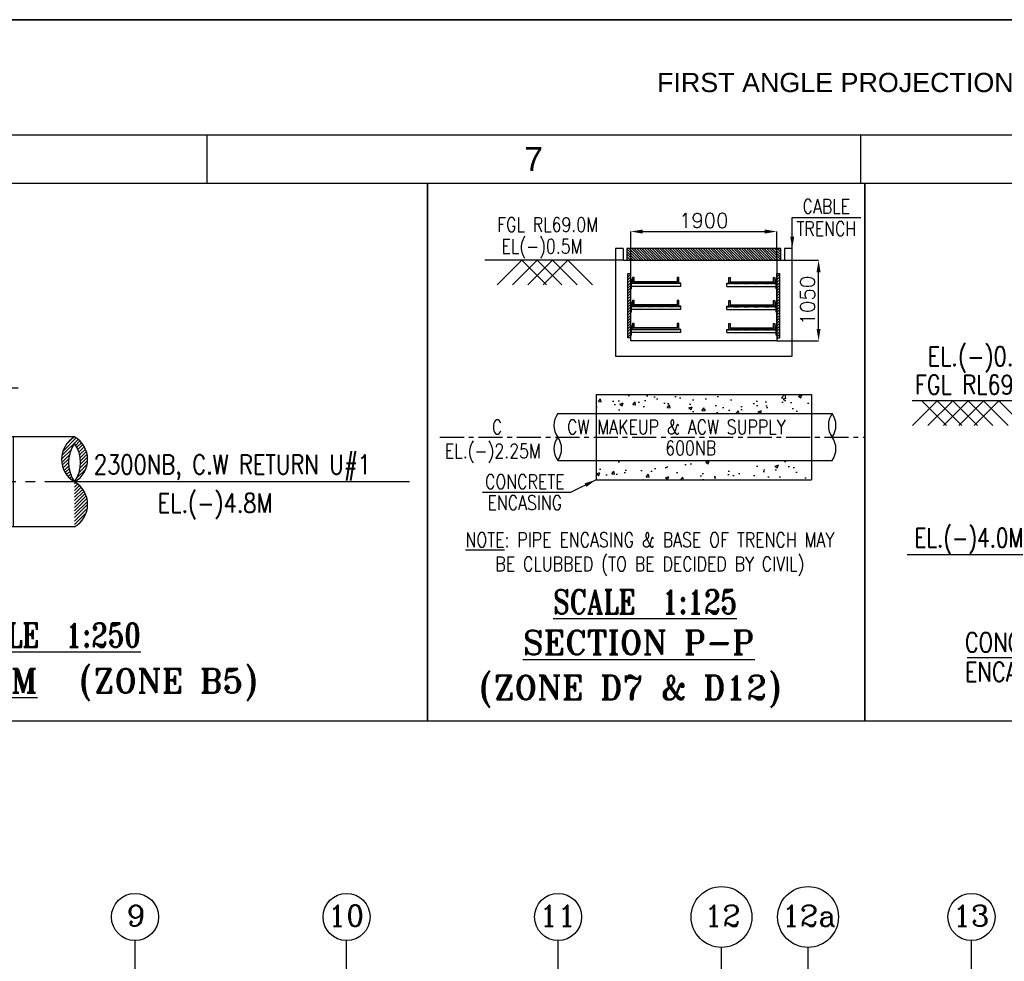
# Model space of a CAD drawing. Header units: inches. Extents: x -341304 to 31571016, y -692717 to 2132253.
# Tile 192 of 256: x 505709 to 556916, y -246213 to -197257. Entities that reach past the tile are written whole.
import ezdxf
from ezdxf.enums import TextEntityAlignment as Align

# ---------------------------------------------------------------- set-up
doc = ezdxf.new("R2010")
doc.units = ezdxf.units.IN
doc.header["$MEASUREMENT"] = 0
for name, pattern in [('CENTER', [2, 1.25, -0.25, 0.25, -0.25]), ('CENTER2', [1.125, 0.75, -0.125, 0.125, -0.125]), ('HIDDEN', [0.375, 0.25, -0.125])]:
    doc.linetypes.add(name, pattern=pattern)
for name, color, linetype in [('0-ACW PIPE', 6, 'Continuous'), ('0-CL', 8, 'CENTER'), ('0-CW RETURN', 1, 'Continuous'), ('CANAL', 4, 'Continuous'), ('ENCASING', 44, 'Continuous'), ('FENCE', 7, 'Continuous'), ('SECTION', 7, 'Continuous'), ('text', 3, 'Continuous'), ('trasle', 7, 'Continuous'), ('Y5CON', 2, 'Continuous')]:
    doc.layers.add(name, color=color, linetype=linetype)
doc.styles.add('ROMANC', font='ROMANC.SHX')
doc.styles.add('ROMANS', font='romans')
doc.styles.add('ROMANT', font='romant', dxfattribs={"height": 5})
doc.styles.get("Standard").update_dxf_attribs({"font": 'arial.ttf'})
doc.dimstyles.new('User-300', dxfattribs={"dimscale": 400, "dimtxt": 1.5, "dimasz": 1.25, "dimexe": 1, "dimexo": 1, "dimgap": 0.4, "dimtad": 1, "dimdec": 0, "dimlfac": 0.5, "dimzin": 0, "dimdsep": 46, "dimtxsty": 'ROMANS', "dimcen": 1, "dimclrd": 8, "dimclre": 8, "dimclrt": 3, "dimadec": 0, "dimazin": 0, "dimtfac": 1, "dimtdec": 0, "dimtix": 1, "dimtofl": 0, "dimtmove": 0, "dimatfit": 3, "dimfxl": 1, "dimtolj": 1, "dimtzin": 0, "dimarcsym": 0})
doc.dimstyles.new('User600', dxfattribs={"dimscale": 500, "dimtxt": 1.5, "dimasz": 1.25, "dimexe": 1, "dimexo": 1, "dimgap": 0.4, "dimtad": 1, "dimdec": 0, "dimzin": 0, "dimdsep": 46, "dimtxsty": 'ROMANS', "dimcen": 1, "dimclrd": 8, "dimclre": 8, "dimclrt": 3, "dimadec": 0, "dimazin": 0, "dimtfac": 1, "dimtdec": 0, "dimtix": 1, "dimtofl": 0, "dimtmove": 0, "dimatfit": 3, "dimfxl": 1, "dimtolj": 1, "dimtzin": 0, "dimarcsym": 0})

# ---------------------------------------------------------------- blocks, each defined once
blk = doc.blocks.new('B-B')
at = {"layer": 'text', "color": 1, "insert": (-2366294, 166532, -7709), "char_height": 1250, "width": 34928.86, "attachment_point": 1, "style": 'ROMANT'}
blk.add_mtext('\\pi297.76;{\\W0.8;(TYPICAL FOR CW INLET & OUTLET PIPES  \\P\\pi11560;OF ALL UNITS)}', dxfattribs=at)
blk = doc.blocks.new('*D500')
at = {"color": 8, "lineweight": -2, "transparency": 16777216}
for p, q in [((-1964889, 176083), (-1967605, 177651)), ((-1962185, 174233), (-1968521, 174233))]:
    blk.add_line(p, q, dxfattribs=at)
blk.add_arc((-1961685, 174233), 6336, 155.6544, 174.3456, dxfattribs=at)
at = {"color": 8, "transparency": 16777216}
for points in [[(-1967550, 176892), (-1967364, 176797), (-1967172, 177401)], [(-1967886, 174852), (-1968094, 174862), (-1968021, 174233)]]:
    blk.add_solid(points, dxfattribs=at)
at = {"layer": 'Defpoints', "color": 0, "transparency": 16777216}
for p in [(-1967638, 176400), (-1964456, 175833), (-1961685, 174233), (-1961685, 174233), (-1956609, 174233)]:
    blk.add_point(p, dxfattribs=at)
at = {"color": 3, "transparency": 16777216, "insert": (-1968360, 176021), "char_height": 750, "attachment_point": 5, "rotation": 75, "style": 'ROMANS'}
blk.add_mtext('\\A1;30°', dxfattribs=at)
blk = doc.blocks.new('*D501')
at = {"layer": '0-CL', "color": 8, "lineweight": -2, "transparency": 16777216}
for p, q in [((-1965056, 179116), (-1965656, 179116)), ((-1964456, 175833), (-1964456, 179116)), ((-1961685, 174233), (-1961685, 179116)), ((-1961085, 179116), (-1960485, 179116))]:
    blk.add_line(p, q, dxfattribs=at)
at = {"layer": '0-CL', "color": 8, "transparency": 16777216}
for points in [[(-1965056, 179216), (-1965056, 179016), (-1964456, 179116)], [(-1961085, 179216), (-1961085, 179016), (-1961685, 179116)]]:
    blk.add_solid(points, dxfattribs=at)
at = {"layer": 'Defpoints', "color": 0, "transparency": 16777216}
for p in [(-1961685, 179116), (-1964456, 175833), (-1961685, 174233)]:
    blk.add_point(p, dxfattribs=at)
at = {"layer": '0-CL', "color": 3, "transparency": 16777216, "insert": (-1963071, 179776), "char_height": 1000, "attachment_point": 5, "style": 'ROMANS'}
blk.add_mtext('\\A1;1386', dxfattribs=at)
blk = doc.blocks.new('*D502')
at = {"color": 8, "lineweight": -2, "transparency": 16777216}
for p, q in [((-1787849, 185760), (-1787849, 187247)), ((-1787224, 187247), (-1780874, 187247)), ((-1780249, 185760), (-1780249, 187247))]:
    blk.add_line(p, q, dxfattribs=at)
at = {"color": 8, "transparency": 16777216}
for points in [[(-1787224, 187351), (-1787224, 187143), (-1787849, 187247)], [(-1780874, 187351), (-1780874, 187143), (-1780249, 187247)]]:
    blk.add_solid(points, dxfattribs=at)
at = {"layer": 'Defpoints', "color": 0, "transparency": 16777216}
for p in [(-1780249, 187247), (-1787849, 185760), (-1780249, 185760)]:
    blk.add_point(p, dxfattribs=at)
at = {"color": 3, "transparency": 16777216, "insert": (-1784049, 187822), "char_height": 750, "attachment_point": 5, "style": 'ROMANS'}
blk.add_mtext('\\A1;1900', dxfattribs=at)
blk = doc.blocks.new('*D503')
at = {"color": 8, "lineweight": -2, "transparency": 16777216}
for p, q in [((-1779849, 185760), (-1778078, 185760)), ((-1778078, 182185), (-1778078, 185135)), ((-1780249, 181560), (-1778078, 181560))]:
    blk.add_line(p, q, dxfattribs=at)
at = {"color": 8, "transparency": 16777216}
for points in [[(-1778183, 185135), (-1777974, 185135), (-1778078, 185760)], [(-1778183, 182185), (-1777974, 182185), (-1778078, 181560)]]:
    blk.add_solid(points, dxfattribs=at)
at = {"layer": 'Defpoints', "color": 0, "transparency": 16777216}
for p in [(-1779849, 185760), (-1778078, 185760), (-1780249, 181560)]:
    blk.add_point(p, dxfattribs=at)
at = {"color": 3, "transparency": 16777216, "insert": (-1778653, 183660), "char_height": 750, "attachment_point": 5, "rotation": 90, "style": 'ROMANS'}
blk.add_mtext('\\A1;1050', dxfattribs=at)
blk = doc.blocks.new('PIPECUT')
for centre, start, end in [((-250, -346), 54.1653, 125.8347), ((-250, 346), 234.1653, 305.8347), ((250, -346), 54.1653, 125.8347)]:
    blk.add_arc(centre, 427, start, end)
blk = doc.blocks.new('FORMAT-A0')
for p, q in [((419.97, 829.01), (419.97, 824.01)), ((487.97, 829.01), (487.97, 824.01)), ((108.97, 824.01), (1091.97, 824.01))]:
    blk.add_line(p, q)
for points in [[(1188.97, 841.01), (-0.03, 841.01), (-0.03, 0.01), (1188.97, 0.01)], [(1176.97, 829.01), (11.97, 829.01), (11.97, 12.01), (1176.97, 12.01)]]:
    blk.add_lwpolyline(points, close=True)
blk.add_text('FIRST ANGLE PROJECTION', height=2).set_placement((466.81, 833.48))
blk.add_text('7', height=2.5).set_placement((453.97, 826.51), align=Align.MIDDLE)
blk = doc.blocks.new('I-I')
at = {"layer": '0-CW RETURN', "linetype": 'Continuous'}
h = blk.add_hatch(dxfattribs=at)
h.set_pattern_fill('ANSI31', color=1, scale=1000)
h.set_pattern_definition([(45, (-81652.02, 47935.4), (-88.388348, 88.388348), [])])
edge = h.paths.add_edge_path()
edge.add_arc((-1969606.6, 177000.4), 1347.3, 119.94114, 240.05886)
edge.add_arc((-1969606.6, 174665.4), 1347.3, 119.94114, 240.05886)
edge.add_arc((-1970951.5, 174665.4), 1347.3, 299.94114, 420.05886)
edge.add_arc((-1968799.8, 174832.2), 1786, 145.92214, 214.07786)
edge.add_arc((-1971714.4, 174832.2), 1749.8, 325.11637, 394.88363)
h = blk.add_hatch(dxfattribs=at)
h.set_pattern_fill('ANSI31', color=1, scale=1000)
h.set_pattern_definition([(45, (-84037.43, 48335.4), (-88.388348, 88.388348), [])])
edge = h.paths.add_edge_path()
edge.add_arc((-1958227, 173065.4), 1347.3, 299.94114, 420.05886)
edge.add_arc((-1958227, 175400.4), 1347.3, 299.94114, 420.05886)
edge.add_arc((-1956882.1, 175400.4), 1347.3, 119.94114, 240.05886)
edge.add_arc((-1959033.8, 175233.6), 1786, 325.92214, 394.07786)
edge.add_arc((-1956119.2, 175233.6), 1749.8, 145.11637, 214.88363)
at = {"color": 8}
for p, q in [((-1977395.5, 183632.9), (-1978747, 182281.3)), ((-1976595.5, 183632.9), (-1977879.3, 182349)), ((-1977395.5, 183632.9), (-1976111.6, 182349)), ((-1975795.5, 183632.9), (-1977079.3, 182349)), ((-1976595.5, 183632.9), (-1975311.6, 182349)), ((-1974995.5, 183632.9), (-1976279.3, 182349)), ((-1975795.5, 183632.9), (-1974511.6, 182349)), ((-1974995.5, 183632.9), (-1973711.6, 182349))]:
    blk.add_line(p, q, dxfattribs=at)
at = {"color": 2}
for p, q in [((-1971175.8, 175832.9), (-1978577, 175832.9)), ((-1940131.2, 174232.9), (-1956608.7, 174232.9))]:
    blk.add_line(p, q, dxfattribs=at)
blk.add_lwpolyline([(-1980082.6, 189763.5), (-1939207.9, 189763.5), (-1939207.9, 161787.5), (-1980082.6, 161787.5)], close=True)
at = {"layer": '0-CL', "linetype": 'ByBlock', "lineweight": -3, "ltscale": 2000}
blk.add_line((-1969725.2, 183632.9), (-1978475.1, 183632.9), dxfattribs=at)
at = {"layer": '0-CL', "lineweight": -3, "ltscale": 2000}
for p, q in [((-1965613, 175832.9), (-1971175.8, 175832.9)), ((-1964456.2, 175832.9), (-1965394.7, 175832.9)), ((-1964456.2, 175832.9), (-1961684.9, 174232.9)), ((-1956608.7, 174232.9), (-1961684.9, 174232.9))]:
    blk.add_line(p, q, dxfattribs=at)
at = {"layer": '0-CW RETURN', "color": 1, "linetype": 'Continuous'}
for p, q in [((-1970279.1, 178167.9), (-1965394.7, 178167.9)), ((-1965394.7, 178167.9), (-1964626.1, 178167.9)), ((-1965394.7, 173497.9), (-1965394.7, 178167.9)), ((-1964626.1, 178167.9), (-1965241, 173497.9)), ((-1963141.5, 177770.1), (-1964944, 173418.3)), ((-1963141.5, 177770.1), (-1964626.1, 178167.9)), ((-1962475.9, 177385.8), (-1963141.5, 177770.1)), ((-1964810.9, 173341.5), (-1962475.9, 177385.8)), ((-1962475.9, 177385.8), (-1961330.1, 176724.3)), ((-1961330.1, 176724.3), (-1963665.1, 172679.9)), ((-1961330.1, 176724.3), (-1961197, 176647.4)), ((-1962999.6, 172295.7), (-1961197, 176647.4)), ((-1961514.9, 171897.9), (-1960900.1, 176567.9)), ((-1961197, 176647.4), (-1960900.1, 176567.9)), ((-1960746.4, 176567.9), (-1960900.1, 176567.9)), ((-1960746.4, 176567.9), (-1960746.4, 171897.9)), ((-1957554.5, 176567.9), (-1960746.4, 176567.9)), ((-1970279.1, 173497.9), (-1965394.7, 173497.9)), ((-1965394.7, 173497.9), (-1965241, 173497.9)), ((-1964944, 173418.3), (-1965241, 173497.9)), ((-1964810.9, 173341.5), (-1964944, 173418.3)), ((-1963665.1, 172679.9), (-1964810.9, 173341.5)), ((-1963665.1, 172679.9), (-1962999.6, 172295.7)), ((-1962999.6, 172295.7), (-1961514.9, 171897.9)), ((-1960746.4, 171897.9), (-1961514.9, 171897.9)), ((-1957554.5, 171897.9), (-1960746.4, 171897.9))]:
    blk.add_line(p, q, dxfattribs=at)
for points in [[(-1970279.1, 178167.9, 0.5780353), (-1970279.1, 175832.9, 0.5780353), (-1970279.1, 173497.9, 0.5780353), (-1970279.1, 175832.9, 0.3064738), (-1970279.1, 173831.4, 0.3141826), (-1970279.1, 175832.9, 0.3141826)], [(-1957554.5, 171897.9, 0.5780353), (-1957554.5, 174232.9, 0.5780353), (-1957554.5, 176567.9, 0.5780353), (-1957554.5, 174232.9, 0.3064738), (-1957554.5, 176234.3, 0.3141826), (-1957554.5, 174232.9, 0.3141826)]]:
    blk.add_lwpolyline(points, format="xyb", dxfattribs=at)
at = {"layer": 'text', "style": 'ROMANS', "width": 0.8}
for s, p in [('FGL. RL.69.4M', (-1978400.1, 185601)), ('EL.(-)0.1M', (-1977571.8, 184049.4)), ('EL.(-)4.0M', (-1978689.9, 176335.5)), ('2300NB, C.W RETURN U#1', (-1956547.5, 174639.4)), ('EL.(-)4.8M', (-1953236.1, 172634.9))]:
    blk.add_text(s, height=1000, dxfattribs=at).set_placement(p)
at = {"layer": 'text', "color": 1, "style": 'ROMANT', "width": 0.8}
blk.add_text('%%USCALE  1:250', height=1250, dxfattribs=at).set_placement((-1963674.4, 165640.7, -7709.5))
at = {"layer": 'text', "color": 1, "lineweight": 25, "style": 'ROMANT'}
for s, p in [('%%USECTION M-M', (-1971965.6, 163264.5, -9636.9)), ('(ZONE B5)', (-1957309.6, 163264.5, -9636.9))]:
    blk.add_text(s, height=1250, dxfattribs=at).set_placement(p)
dim = blk.add_angular_dim_2l(base=(-1967638.4, 176399.8), line1=((-1956608.7, 174232.9), (-1961684.9, 174232.9)), line2=((-1964456.2, 175832.9), (-1961684.9, 174232.9)), dimstyle='User600')
dim.commit()
dim.dimension.update_dxf_attribs({"geometry": '*D500', "text_midpoint": (-1968360, 176021.5)})
at = {"layer": '0-CL'}
dim = blk.add_linear_dim(base=(-1961684.9, 179116), p1=(-1964456.2, 175832.9), p2=(-1961684.9, 174232.9), dimstyle='User-300', override={"dimtxt": 2.5, "dimasz": 1.5, "dimexe": 0, "dimexo": 0, "dimtad": 3}, dxfattribs=at)
dim.commit()
dim.dimension.update_dxf_attribs({"geometry": '*D501', "text_midpoint": (-1963070.5, 179776)})
blk = doc.blocks.new('M-M')
at = {"layer": 'ENCASING', "lineweight": -3}
h = blk.add_hatch(dxfattribs=at)
h.set_pattern_fill('AR-CONC', color=256, scale=250)
h.set_pattern_definition([(50, (-1590798.4, 150251.8), (1793.15, -156.88), [187.5, -2062.5]), (355, (-1590798.4, 150251.8), (-346.878, 1880.48), [150, -1650]), (100.4514, (-1590649, 150238.7), (1446.272, 1723.6), [159.35, -1752.855]), (46.1842, (-1590798.4, 150751.8), (2668.103, -413.798), [281.25, -3093.75]), (96.6356, (-1590576, 150717.3), (2336.655, 2435.297), [239.026, -2629.284]), (351.1842, (-1590798.4, 150751.8), (2336.655, 2435.297), [225, -2475]), (21, (-1590548.4, 150626.8), (1492.268, -1006.547), [187.5, -2062.5]), (326, (-1590548.4, 150626.8), (608.288, 1812.875), [150, -1650]), (71.4514, (-1590424, 150542.9), (2100.556, 806.328), [159.35, -1752.855]), (37.5, (-1590798.44, 150251.8), (30.3996, 832.2346), [0, -1630, 0, -1675, 0, -1656.25]), (7.5, (-1590798.4, 150251.8), (657.674, 986.0293), [0, -955, 0, -1592.5, 0, -631.25]), (327.5, (-1591355.94, 150251.8), (1334.556, -56.3872), [0, -625, 0, -1950, 0, -2587.5]), (317.5, (-1591605.9, 150251.8), (1457.9654, 250.2625), [0, -812.5, 0, -1295, 0, -1837.5])])
h.paths.add_polyline_path([(-1778448.5, 178780.1), (-1789648.5, 178780.1), (-1789648.5, 177780.1), (-1778448.5, 177780.1)])
h.paths.add_polyline_path([(-1778448.5, 175340.1), (-1789648.5, 175340.1), (-1789648.5, 174340.1), (-1778448.5, 174340.1)])
at = {"layer": 'SECTION'}
h = blk.add_hatch(dxfattribs=at)
h.set_pattern_fill('ANSI31', color=256, scale=800, style=0)
h.set_pattern_definition([(45, (-2423604.77, 134282.21), (-70.710678, 70.710678), [])])
h.paths.add_polyline_path([(-1787848.5, 185060.1), (-1788002.5, 185060.1), (-1788002.5, 181731), (-1787848.5, 181733.3)])
for points in [[(-1785348.5, 184860.1), (-1785428.5, 184860.1), (-1785428.5, 184640.1), (-1787668.5, 184640.1), (-1787668.5, 184860.1), (-1787748.5, 184860.1), (-1787748.5, 184560.1), (-1785348.5, 184560.1)], [(-1782748.5, 184860.1), (-1782668.5, 184860.1), (-1782668.5, 184640.1), (-1780428.5, 184640.1), (-1780428.5, 184860.1), (-1780348.5, 184860.1), (-1780348.5, 184560.1), (-1782748.5, 184560.1)], [(-1785348.5, 183660.1), (-1785428.5, 183660.1), (-1785428.5, 183440.1), (-1787668.5, 183440.1), (-1787668.5, 183660.1), (-1787748.5, 183660.1), (-1787748.5, 183360.1), (-1785348.5, 183360.1)], [(-1782748.5, 183660.1), (-1782668.5, 183660.1), (-1782668.5, 183440.1), (-1780428.5, 183440.1), (-1780428.5, 183660.1), (-1780348.5, 183660.1), (-1780348.5, 183360.1), (-1782748.5, 183360.1)], [(-1785348.5, 182460.1), (-1785428.5, 182460.1), (-1785428.5, 182240.1), (-1787668.5, 182240.1), (-1787668.5, 182460.1), (-1787748.5, 182460.1), (-1787748.5, 182160.1), (-1785348.5, 182160.1)], [(-1782748.5, 182460.1), (-1782668.5, 182460.1), (-1782668.5, 182240.1), (-1780428.5, 182240.1), (-1780428.5, 182460.1), (-1780348.5, 182460.1), (-1780348.5, 182160.1), (-1782748.5, 182160.1)]]:
    blk.add_hatch(color=256, dxfattribs=at).paths.add_polyline_path(points)
h = blk.add_hatch(dxfattribs=at)
h.set_pattern_fill('ANSI31', color=256, scale=800, style=0)
h.set_pattern_definition([(45, (-2415850.77, 134282.21), (-70.710678, 70.710678), [])])
h.paths.add_polyline_path([(-1780094.5, 185060.1), (-1780248.5, 185060.1), (-1780248.5, 181731), (-1780094.5, 181733.3)])
at = {"layer": 'trasle'}
h = blk.add_hatch(dxfattribs=at)
h.set_pattern_fill('ANSI31', color=1, scale=750, angle=90, style=0)
h.set_pattern_definition([(135, (-2541223.14, 136149.55), (-66.291261, -66.291261), [])])
h.paths.add_polyline_path([(-1780048.4, 185760.1), (-1780048.4, 186359.7), (-1788048.5, 186359.7), (-1788048.5, 185760.1)])
at = {"color": 8}
for p, q in [((-1788248.5, 185760.1), (-1795433.5, 185760.1)), ((-1793513.1, 185760.1), (-1794796.9, 184476.2)), ((-1792713.1, 185760.1), (-1793996.9, 184476.2)), ((-1793513.1, 185760.1), (-1792229.2, 184476.2)), ((-1791913.1, 185760.1), (-1793196.9, 184476.2)), ((-1792713.1, 185760.1), (-1791429.2, 184476.2)), ((-1791113.1, 185760.1), (-1792396.9, 184476.2)), ((-1791913.1, 185760.1), (-1790629.2, 184476.2)), ((-1791113.1, 185760.1), (-1789829.2, 184476.2))]:
    blk.add_line(p, q, dxfattribs=at)
at = {"color": 7, "ltscale": 100}
for p, q in [((-1787848.5, 181723.9), (-1788002.5, 181723.9)), ((-1780248.5, 181723.9), (-1780094.5, 181723.9))]:
    blk.add_line(p, q, dxfattribs=at)
blk.add_lwpolyline([(-1798423, 189763.5), (-1775678.9, 189763.5), (-1775678.9, 161787.5), (-1798423, 161787.5)], close=True)
at = {"layer": '0-ACW PIPE', "lineweight": -3}
for p, q in [((-1791641.3, 177780.1), (-1777373.2, 177780.1)), ((-1791641.3, 175340.1), (-1777373.2, 175340.1))]:
    blk.add_line(p, q, dxfattribs=at)
at = {"layer": '0-CL', "lineweight": -3, "ltscale": 1000}
blk.add_line((-1797768.1, 176560.1), (-1775678.9, 176560.1), dxfattribs=at)
at = {"layer": 'ENCASING', "lineweight": -3}
for p, q in [((-1789648.5, 178780.1), (-1778448.5, 178780.1)), ((-1789648.5, 178780.1), (-1789648.5, 174340.1)), ((-1778448.5, 178780.1), (-1778448.5, 174340.1)), ((-1789648.5, 174340.1), (-1778448.5, 174340.1))]:
    blk.add_line(p, q, dxfattribs=at)
at = {"layer": 'FENCE'}
for p, q in [((-1788648.5, 186359.7), (-1788648.5, 180760.1)), ((-1779448.5, 180760.1), (-1779448.5, 186359.7)), ((-1787848.5, 181560.1), (-1787848.5, 185760.1)), ((-1787848.5, 185760.1), (-1787248.5, 185760.1)), ((-1780248.5, 185760.1), (-1780248.5, 181560.1)), ((-1788002.5, 181723.9), (-1788002.5, 185060.1)), ((-1788002.5, 185060.1), (-1787848.5, 185060.1)), ((-1787848.5, 181818.2), (-1787848.5, 185060.1)), ((-1780248.5, 181818.2), (-1780248.5, 185060.1)), ((-1780248.5, 185060.1), (-1780094.5, 185060.1)), ((-1780094.5, 181723.9), (-1780094.5, 185060.1)), ((-1787808.5, 184768.1), (-1787848.5, 184768.1)), ((-1787808.5, 184260.1), (-1787808.5, 184768.1)), ((-1785248.5, 184560.1), (-1787808.5, 184560.1)), ((-1785248.5, 184396.1), (-1787808.5, 184396.1)), ((-1785248.5, 184396.1), (-1785248.5, 184560.1)), ((-1782848.5, 184560.1), (-1780288.5, 184560.1)), ((-1782848.5, 184396.1), (-1782848.5, 184560.1)), ((-1782848.5, 184396.1), (-1780288.5, 184396.1)), ((-1780288.5, 184768.1), (-1780248.5, 184768.1)), ((-1780288.5, 184260.1), (-1780288.5, 184768.1)), ((-1787808.5, 184260.1), (-1787848.5, 184260.1)), ((-1780288.5, 184260.1), (-1780248.5, 184260.1)), ((-1787808.5, 183568.1), (-1787848.5, 183568.1)), ((-1787808.5, 183060.1), (-1787808.5, 183568.1)), ((-1785248.5, 183360.1), (-1787808.5, 183360.1)), ((-1785248.5, 183196.1), (-1785248.5, 183360.1)), ((-1782848.5, 183360.1), (-1780288.5, 183360.1)), ((-1782848.5, 183196.1), (-1782848.5, 183360.1)), ((-1780288.5, 183568.1), (-1780248.5, 183568.1)), ((-1780288.5, 183060.1), (-1780288.5, 183568.1)), ((-1787808.5, 183060.1), (-1787848.5, 183060.1)), ((-1785248.5, 183196.1), (-1787808.5, 183196.1)), ((-1782848.5, 183196.1), (-1780288.5, 183196.1)), ((-1780288.5, 183060.1), (-1780248.5, 183060.1)), ((-1787808.5, 182368.1), (-1787848.5, 182368.1)), ((-1787808.5, 181860.1), (-1787808.5, 182368.1)), ((-1780288.5, 182368.1), (-1780248.5, 182368.1)), ((-1780288.5, 181860.1), (-1780288.5, 182368.1)), ((-1787808.5, 181860.1), (-1787848.5, 181860.1)), ((-1785248.5, 182160.1), (-1787808.5, 182160.1)), ((-1785248.5, 181996.1), (-1787808.5, 181996.1)), ((-1785248.5, 181996.1), (-1785248.5, 182160.1)), ((-1782848.5, 182160.1), (-1780288.5, 182160.1)), ((-1782848.5, 181996.1), (-1782848.5, 182160.1)), ((-1782848.5, 181996.1), (-1780288.5, 181996.1)), ((-1780288.5, 181860.1), (-1780248.5, 181860.1)), ((-1780248.5, 181560.1), (-1787848.5, 181560.1)), ((-1788648.5, 180760.1), (-1779448.5, 180760.1))]:
    blk.add_line(p, q, dxfattribs=at)
at = {"layer": 'FENCE', "color": 1}
for p, q in [((-1788248.5, 186359.7), (-1788648.5, 186359.7)), ((-1788248.5, 186359.7), (-1788248.5, 185760.1)), ((-1779448.5, 186359.7), (-1779848.5, 186359.7)), ((-1779848.5, 186359.7), (-1779848.5, 185760.1)), ((-1788248.5, 185760.1), (-1788048.5, 185760.1)), ((-1787848.5, 185760.1), (-1787248.5, 185760.1)), ((-1780048.4, 185760.1), (-1779848.5, 185760.1))]:
    blk.add_line(p, q, dxfattribs=at)
at = {"layer": 'FENCE', "linetype": 'HIDDEN', "ltscale": 0.1}
for p, q in [((-1785248.5, 184540.1), (-1787808.5, 184540.1)), ((-1782848.5, 184540.1), (-1780288.5, 184540.1)), ((-1785248.5, 183340.1), (-1787808.5, 183340.1)), ((-1782848.5, 183340.1), (-1780288.5, 183340.1)), ((-1785248.5, 182140.1), (-1787808.5, 182140.1)), ((-1782848.5, 182140.1), (-1780288.5, 182140.1))]:
    blk.add_line(p, q, dxfattribs=at)
at = {"layer": 'FENCE', "color": 1}
blk.add_lwpolyline([(-1788048.5, 186359.7), (-1788048.5, 185760.1), (-1780048.4, 185760.1), (-1780048.4, 186359.7)], close=True, dxfattribs=at)
at = {"layer": 'FENCE'}
for points in [[(-1785428.5, 184860.1), (-1785428.5, 184640.1), (-1787668.5, 184640.1), (-1787668.5, 184860.1), (-1787748.5, 184860.1), (-1787748.5, 184560.1), (-1785348.5, 184560.1), (-1785348.5, 184860.1)], [(-1782668.5, 184860.1), (-1782668.5, 184640.1), (-1780428.5, 184640.1), (-1780428.5, 184860.1), (-1780348.5, 184860.1), (-1780348.5, 184560.1), (-1782748.5, 184560.1), (-1782748.5, 184860.1)], [(-1785428.5, 183660.1), (-1785428.5, 183440.1), (-1787668.5, 183440.1), (-1787668.5, 183660.1), (-1787748.5, 183660.1), (-1787748.5, 183360.1), (-1785348.5, 183360.1), (-1785348.5, 183660.1)], [(-1782668.5, 183660.1), (-1782668.5, 183440.1), (-1780428.5, 183440.1), (-1780428.5, 183660.1), (-1780348.5, 183660.1), (-1780348.5, 183360.1), (-1782748.5, 183360.1), (-1782748.5, 183660.1)], [(-1785428.5, 182460.1), (-1785428.5, 182240.1), (-1787668.5, 182240.1), (-1787668.5, 182460.1), (-1787748.5, 182460.1), (-1787748.5, 182160.1), (-1785348.5, 182160.1), (-1785348.5, 182460.1)], [(-1782668.5, 182460.1), (-1782668.5, 182240.1), (-1780428.5, 182240.1), (-1780428.5, 182460.1), (-1780348.5, 182460.1), (-1780348.5, 182160.1), (-1782748.5, 182160.1), (-1782748.5, 182460.1)]]:
    blk.add_lwpolyline(points, close=True, dxfattribs=at)
at = {"layer": 'Y5CON', "color": 1}
blk.add_line((-1787420.6, 185760.1), (-1786887.9, 185760.1), dxfattribs=at)
at = {"layer": '0-ACW PIPE', "lineweight": -3, "xscale": 2.440000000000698, "yscale": 2.440000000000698, "zscale": 2.440000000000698}
for p, rotation in [((-1791641.3, 176560.1), 90), ((-1777373.2, 176560.1), 270)]:
    blk.add_blockref('PIPECUT', p, dxfattribs=dict(at, rotation=rotation))
at = {"layer": 'text', "style": 'ROMANS', "width": 0.8}
for s, p in [('CABLE', (-1777676.1, 188556)), ('FGL RL69.0M', (-1792171.6, 187609.3)), ('TRENCH', (-1777676.1, 187395.1)), ('EL(-)0.5M', (-1792464.3, 186427.4)), ('CONCRETE', (-1793356.3, 174236.8)), ('ENCASING', (-1793356.3, 173146.3))]:
    blk.add_text(s, height=750, dxfattribs=at).set_placement(p, align=Align.MIDDLE)
for s, p in [('CW MAKEUP & ACW SUPPLY', (-1791156.8, 176715.6)), ('600NB', (-1786054.4, 175615.9))]:
    blk.add_text(s, height=750, dxfattribs=at).set_placement(p)
at = {"layer": 'text', "color": 1, "style": 'ROMANT', "width": 0.8}
blk.add_text('%%USCALE  1:125', height=1250, dxfattribs=at).set_placement((-1791880, 167375.1, -7709.5))
at = {"layer": 'text', "color": 1, "lineweight": 25, "style": 'ROMANT'}
for s, p in [('%%USECTION P-P', (-1793452.8, 165253.5, -9636.9)), ('(ZONE D7 & D12)', (-1795714.9, 162915.2, -9636.9))]:
    blk.add_text(s, height=1250, dxfattribs=at).set_placement(p)
at = {"layer": 'text', "char_height": 750, "style": 'ROMANS'}
for s, insert, width, attachment_point in [('\\pi2270.9;{\\W0.8;C \\P\\pi-171.96;EL.(-)2.25M}', (-1797339.3, 177465.6), 4970.371, 1), ('{\\W0.8;\\LNOTE\\l: PIPE ENCASING & BASE OF TRENCH MAY BE CLUBBED (TO BE DECIDED BY CIVIL)}', (-1786853.7, 171592.9), 20916.734, 2)]:
    blk.add_mtext(s, dxfattribs=dict(at, insert=insert, width=width, attachment_point=attachment_point))
dim = blk.add_linear_dim(base=(-1780248.5, 187246.8), p1=(-1787848.5, 185760.1), p2=(-1780248.5, 185760.1), dimstyle='User600', override={"dimexe": 0, "dimexo": 0, "dimlfac": 0.25})
dim.commit()
dim.dimension.update_dxf_attribs({"geometry": '*D502', "text_midpoint": (-1784048.5, 187821.8)})
dim = blk.add_linear_dim(base=(-1778078.4, 185760.1), p1=(-1780248.5, 181560.1), p2=(-1779848.5, 185760.1), angle=90, dimstyle='User600', override={"dimexe": 0, "dimexo": 0, "dimlfac": 0.25})
dim.commit()
dim.dimension.update_dxf_attribs({"geometry": '*D503', "text_midpoint": (-1778653.4, 183660.1)})
at = {"color": 8}
for points in [[(-1779448.5, 186359.7), (-1779448.5, 187972.5), (-1775887.6, 187972.5)], [(-1789648.5, 174340.1), (-1790988.5, 173673), (-1795564, 173673)]]:
    blk.add_leader(points, dimstyle='User600', override={"dimgap": 0.4, "dimtad": 0}, dxfattribs=at)
blk = doc.blocks.new('N-N')
at = {"color": 8}
for p, q in [((-1748940.7, 178439.9), (-1773270.8, 178439.9)), ((-1771965.7, 178439.9), (-1773249.6, 177156)), ((-1772765.7, 178439.9), (-1771481.8, 177156)), ((-1771165.7, 178439.9), (-1772449.6, 177156)), ((-1771965.7, 178439.9), (-1770681.8, 177156)), ((-1770365.7, 178439.9), (-1771649.6, 177156)), ((-1771165.7, 178439.9), (-1769881.8, 177156)), ((-1769565.7, 178439.9), (-1770849.6, 177156)), ((-1770365.7, 178439.9), (-1769081.8, 177156)), ((-1768765.7, 178439.9), (-1770049.6, 177156)), ((-1769565.7, 178439.9), (-1768281.8, 177156)), ((-1768765.7, 178439.9), (-1767481.8, 177156))]:
    blk.add_line(p, q, dxfattribs=at)
blk.add_line((-1765935.4, 170439.9), (-1773529.2, 170439.9))
blk.add_lwpolyline([(-1775740, 189763.5), (-1712060.2, 189763.5), (-1712060.2, 161787.5), (-1775740, 161787.5)], close=True)
at = {"layer": 'text', "style": 'ROMANS', "width": 0.8}
for s, p in [('EL.(-)0.5M', (-1772468.6, 180259.8, -6826.1)), ('FGL RL69.0M', (-1773132, 178786.2, -6826.1)), ('EL.(-)4.0M', (-1773160.4, 170829.1, -1706.5)), ('CONCRETE', (-1770533.2, 165390.9, -6826.1)), ('ENCASING', (-1770533.2, 163853.4, -6826.1))]:
    blk.add_text(s, height=1000, dxfattribs=at).set_placement(p)
at = {"color": 7}
blk.add_leader([(-1762662.8, 167104.9), (-1764391.4, 165078.1), (-1770410, 165078.1)], dimstyle='User600', dxfattribs=at)

msp = doc.modelspace()

# ---------------------------------------------------------------- linework, layer by layer
msp.add_line((322354.9, -197256.9), (619604.9, -197256.9))
at = {"layer": 'CANAL', "color": 240, "linetype": 'CENTER2', "ltscale": 7500}
for p, q in [((511709.4, -258233.5), (511709.4, -245134.2)), ((522709.4, -258233.5), (522709.4, -245134.2)), ((533709.4, -258233.5), (533709.4, -245134.2)), ((555209.4, -258233.5), (555209.4, -245134.2)), ((542209.4, -246791.6), (542209.4, -245489.9)), ((546709.4, -246791.6), (546709.4, -245489.9))]:
    msp.add_line(p, q, dxfattribs=at)
at = {"layer": 'text', "lineweight": 25}
for centre, radius in [((511709.4, -243909.1), 1225), ((522709.4, -243909.1), 1225), ((533709.4, -243909.1), 1225), ((542209.4, -243909.1), 1580.7), ((546709.4, -243909.1), 1580.7), ((555209.4, -243909.1), 1225)]:
    msp.add_circle(centre, radius, dxfattribs=at)

# ---------------------------------------------------------------- block references
at = {"xscale": 500.0000000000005, "yscale": 500.0000000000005, "zscale": 500.0000000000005}
msp.add_blockref('FORMAT-A0', (305449.3, -617760.7), dxfattribs=at)
at = {"color": 7}
for name, p in [('M-M', (2325335.2, -395518.7)), ('B-B', (2815752.7, -395518.7)), ('I-I', (2466120.1, -395518.7)), ('N-N', (2325396.3, -395518.7))]:
    msp.add_blockref(name, p, dxfattribs=at)

# ---------------------------------------------------------------- texts
at = {"layer": 'text', "lineweight": 25, "style": 'ROMANC'}
for s, p in [('9', (511279.5, -244393.7, -192502.6)), ('10', (521738.9, -244393.7, -192502.6)), ('11', (532738.9, -244393.7, -192502.6)), ('12', (541315.3, -244393.7, -192502.6)), ('12a', (545344.4, -244393.7, -192502.6)), ('13', (554238.9, -244393.7, -192502.6))]:
    msp.add_text(s, height=1100, dxfattribs=at).set_placement(p)

doc.saveas('drawing.dxf')
